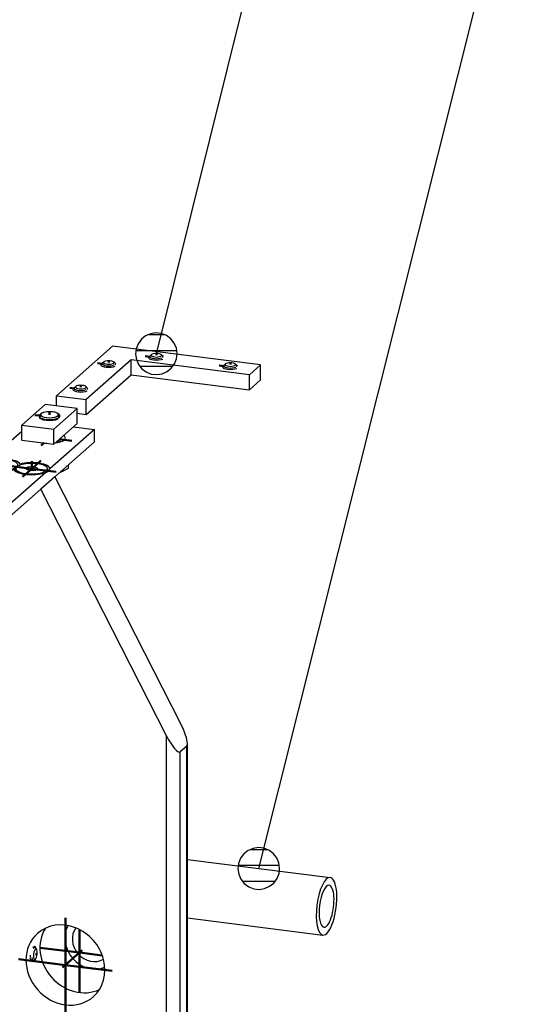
# Model space of a CAD drawing. Header units: millimetres. Extents: x 4464 to 5058, y 2900 to 3320.
# Tile 28 of 110: x 4655.49 to 4661.94, y 3003.75 to 3016.19. Entities that reach past the tile are written whole.
import ezdxf

# ---------------------------------------------------------------- set-up
doc = ezdxf.new("R2010")
doc.units = ezdxf.units.MM
doc.linetypes.add('STRICHPUNKT2', pattern=[18.5, 10, -4, 0.5, -4])
doc.layers.get('0').update_dxf_attribs({"linetype": 'CONTINUOUS'})
doc.layers.add('DIM49', color=4, linetype='CONTINUOUS')
doc.layers.add('LE_RED', color=1, linetype='CONTINUOUS')
doc.layers.add('LE_ALL', color=7, linetype='CONTINUOUS', lineweight=50)

# ---------------------------------------------------------------- blocks, each defined once
blk = doc.blocks.new('Precisie buis 22x3_03233', base_point=(4656.547, 3004.32))
for major_axis, start_param, end_param in [((0.243, -0.275), 3.435452, 5.989326), ((0.176, -0.2), 3.306757, 6.118021)]:
    blk.add_ellipse((4656.402, 3004.543), major_axis=major_axis, ratio=0.881917, start_param=start_param, end_param=end_param)
blk = doc.blocks.new('Precisie buis 22x3_03232')
blk.add_blockref('Precisie buis 22x3_03233', (4656.547, 3004.32))
blk = doc.blocks.new('Precisie buis 22x3_03235', base_point=(4659.333, 3004.724))
for p, q in [((4657.607, 3005.58), (4659.412, 3005.353)), ((4657.607, 3004.841), (4659.32, 3004.625))]:
    blk.add_line(p, q)
for major_axis, start_param, end_param in [((-0.046, -0.364), 3.141593, 6.283185), ((-0.046, -0.364), 0, 3.141593), ((-0.033, -0.265), 3.141593, 6.283185), ((-0.033, -0.265), 6.283185, 9.424778)]:
    blk.add_ellipse((4659.366, 3004.989), major_axis=major_axis, ratio=0.333333, start_param=start_param, end_param=end_param)
blk = doc.blocks.new('Precisie buis 22x3_03234')
blk.add_blockref('Precisie buis 22x3_03235', (4659.333, 3004.724))
blk = doc.blocks.new('Hoekkoppelstuk Sierregel ø22 mm_03231')
for name in ['Precisie buis 22x3_03234', 'Precisie buis 22x3_03232']:
    blk.add_blockref(name, (0, 0))
blk = doc.blocks.new('BALUSTER PROFIEL 80X15 R4_04186', base_point=(4655.677, 3004.312))
for p, q in [((4655.931, 3010.413), (4655.754, 3010.257)), ((4655.931, 3010.413), (4657.521, 3007.299)), ((4657.344, 3007.143), (4655.754, 3010.257)), ((4657.344, 2991.578), (4657.344, 3007.143)), ((4657.599, 3007.013), (4657.516, 3006.94)), ((4657.516, 2991.604), (4657.516, 3006.94)), ((4657.599, 2991.676), (4657.599, 3007.013)), ((4657.607, 2991.692), (4657.607, 3007.043))]:
    blk.add_line(p, q)
for centre, major_axis, ratio, start_param, end_param in [((4657.474, 3007.257), (0.122, -0.246), 0.221253, 0.421075, 1.630504), ((4657.391, 3007.184), (0.122, -0.246), 0.221253, 4.772097, 6.342893), ((4657.474, 3007.257), (0.122, -0.246), 0.221253, 0.059708, 0.421075), ((4656.243, 3004.403), (0.353, -0.4), 0.881917, 3.394849, 6.029929), ((4656.066, 3004.247), (0.353, -0.4), 0.881917, 6.283185, 9.424778), ((4656.066, 3004.247), (0.353, -0.4), 0.881917, 3.141593, 6.283185)]:
    blk.add_ellipse(centre, major_axis=major_axis, ratio=ratio, start_param=start_param, end_param=end_param)
at = {"layer": 'LE_RED'}
for p, q in [((4655.654, 3004.469), (4655.675, 3004.486)), ((4655.675, 3004.486), (4655.687, 3004.466)), ((4655.677, 3004.312), (4655.664, 3004.292))]:
    blk.add_line(p, q, dxfattribs=at)
blk.add_lwpolyline([(4655.664, 3004.292), (4655.65, 3004.287), (4655.624, 3004.323), (4655.622, 3004.333)], dxfattribs=at)
blk = doc.blocks.new('_04188', base_point=(4656.278, 3004.434))
at = {"layer": 'LE_ALL', "color": 1, "linetype": 'STRICHPUNKT2'}
for p, q in [((4656.066, 3004.247), (4656.066, 3004.844)), ((4656.243, 3004.403), (4656.243, 3004.695)), ((4656.243, 3004.403), (4655.744, 3004.465)), ((4655.686, 3004.384), (4655.702, 3004.382)), ((4656.278, 3004.434), (4656.03, 3004.216)), ((4656.243, 3004.403), (4656.532, 3004.366)), ((4656.243, 3004.403), (4656.243, 3003.9)), ((4656.066, 3004.247), (4655.473, 3004.321)), ((4656.066, 3004.247), (4656.658, 3004.172)), ((4656.066, 3004.247), (4656.066, 3003.65))]:
    blk.add_line(p, q, dxfattribs=at)
blk = doc.blocks.new('_04187')
blk.add_blockref('_04188', (4656.278, 3004.434))
blk = doc.blocks.new('DIN 13-M6_04190', base_point=(4655.65, 3004.287))
at = {"layer": 'LE_RED'}
for p, q in [((4655.654, 3004.469), (4655.675, 3004.486)), ((4655.675, 3004.486), (4655.687, 3004.466)), ((4655.664, 3004.292), (4655.65, 3004.287)), ((4655.677, 3004.312), (4655.664, 3004.292))]:
    blk.add_line(p, q, dxfattribs=at)
blk.add_lwpolyline([(4655.65, 3004.287), (4655.624, 3004.323), (4655.622, 3004.333)], dxfattribs=at)
blk = doc.blocks.new('DIN 13-M6_04189')
blk.add_blockref('DIN 13-M6_04190', (4655.65, 3004.287))
blk = doc.blocks.new('BALUSTER PROFIEL 80X15 R4_04185')
for name, p in [('BALUSTER PROFIEL 80X15 R4_04186', (4655.677, 3004.312)), ('_04187', (0, 0)), ('DIN 13-M6_04189', (0, 0))]:
    blk.add_blockref(name, p)
blk = doc.blocks.new('153.1.100 100 x 5 50 x 47 PM6_04199', base_point=(4655.112, 3010.115))
for p, q in [((4656.167, 3011.045), (4656.432, 3011.012)), ((4655.515, 3010.989), (4655.088, 3010.613)), ((4656.432, 3010.855), (4656.432, 3011.012)), ((4655.253, 3009.815), (4656.432, 3010.855)), ((4655.088, 3010.613), (4655.072, 3010.589)), ((4655.484, 3010.559), (4655.492, 3010.576)), ((4655.817, 3010.47), (4655.253, 3009.973)), ((4655.414, 3010.507), (4655.44, 3010.506)), ((4654.972, 3010.008), (4655.253, 3009.973)), ((4655.253, 3009.973), (4655.253, 3009.815)), ((4654.849, 3009.866), (4655.253, 3009.815))]:
    blk.add_line(p, q)
for points in [[(4656.432, 3011.012), (4655.868, 3010.515)], [(4655.817, 3010.47), (4655.842, 3010.481), (4655.868, 3010.515)]]:
    blk.add_lwpolyline(points)
for centre, major_axis, start_param, end_param in [((4655.865, 3010.905), (0.2, 0), 0, 0.479702), ((4655.865, 3010.905), (0.2, 0), 4.155451, 4.546592), ((4655.865, 3010.905), (0.2, 0), 5.08075, 6.283185), ((4655.266, 3010.565), (0.228, 0), 0.142105, 2.459177), ((4655.64, 3010.518), (0.228, 0), 6.242867, 8.559938), ((4655.266, 3010.565), (0.228, 0), 5.289558, 5.418346), ((4655.64, 3010.518), (0.228, 0), 3.283698, 3.50296), ((4655.64, 3010.518), (0.228, 0), 3.50296, 5.60077), ((4655.04, 3010.178), (0.2, 0), 5.08075, 6.283185), ((4655.04, 3010.178), (0.2, 0), 0, 0.479702)]:
    blk.add_ellipse(centre, major_axis=major_axis, ratio=0.333333, start_param=start_param, end_param=end_param)
blk = doc.blocks.new('_04201', base_point=(4655.796, 3010.844))
at = {"layer": 'LE_ALL', "color": 1, "linetype": 'STRICHPUNKT2'}
for p, q in [((4655.796, 3010.844), (4655.759, 3010.812)), ((4655.99, 3010.889), (4656.146, 3010.87)), ((4654.985, 3010.6), (4654.958, 3010.604)), ((4655.39, 3010.549), (4655.573, 3010.526)), ((4655.64, 3010.518), (4655.39, 3010.549)), ((4655.64, 3010.518), (4655.756, 3010.62)), ((4655.64, 3010.612), (4655.64, 3010.495)), ((4655.64, 3010.518), (4655.524, 3010.415)), ((4655.64, 3010.518), (4655.947, 3010.479)), ((4655.165, 3010.162), (4655.321, 3010.142))]:
    blk.add_line(p, q, dxfattribs=at)
blk.add_lwpolyline([(4655.266, 3010.659), (4655.266, 3010.565), (4655.382, 3010.667)], dxfattribs=at)
blk = doc.blocks.new('_04200')
blk.add_blockref('_04201', (4655.796, 3010.844))
blk = doc.blocks.new('153.1.100 100 x 5 50 x 47 PM6_04198')
for name, p in [('153.1.100 100 x 5 50 x 47 PM6_04199', (4655.112, 3010.115)), ('_04200', (0, 0))]:
    blk.add_blockref(name, p)
blk = doc.blocks.new('Stelschroef (DIN 913 - ISO 4026)-M6x20_04229', base_point=(4655.66, 3004.303))
blk.add_line((4655.69, 3004.462), (4655.702, 3004.444))
blk.add_lwpolyline([(4655.671, 3004.307), (4655.686, 3004.321)])
for start_param, end_param in [(2.780226, 6.644552), (0.361367, 2.780226)]:
    blk.add_ellipse((4655.686, 3004.384), major_axis=(-0.0083, -0.0661), ratio=0.333333, start_param=start_param, end_param=end_param)
at = {"layer": 'LE_RED'}
for start_param, end_param in [(3.50296, 3.765982), (3.141593, 3.50296), (2.780226, 3.141593), (5.336778, 6.283185), (0, 0.361367)]:
    blk.add_ellipse((4655.671, 3004.386), major_axis=(-0.0104, -0.0827), ratio=0.333333, start_param=start_param, end_param=end_param, dxfattribs=at)
blk = doc.blocks.new('GEWINDE_04231', base_point=(4655.62, 3004.344))
blk.add_ellipse((4655.655, 3004.387), major_axis=(-0.0125, -0.0992), ratio=0.333333, start_param=4.903448, end_param=5.207209)
blk = doc.blocks.new('GEWINDE_04230')
blk.add_blockref('GEWINDE_04231', (4655.62, 3004.344))
blk = doc.blocks.new('Stelschroef (DIN 913 - ISO 4026)-M6x20_04228')
for name, p in [('Stelschroef (DIN 913 - ISO 4026)-M6x20_04229', (4655.66, 3004.303)), ('GEWINDE_04230', (0, 0))]:
    blk.add_blockref(name, p)
blk = doc.blocks.new('Montage sierregel_04227')
blk.add_blockref('Stelschroef (DIN 913 - ISO 4026)-M6x20_04228', (0, 0))
blk = doc.blocks.new('Verzonken kopbout (DIN 7991_ISO 10642)-M6x20_04234', base_point=(4655.217, 3010.585))
for p, q in [((4655.217, 3010.585), (4655.203, 3010.573)), ((4655.217, 3010.571), (4655.217, 3010.585)), ((4655.293, 3010.561), (4655.293, 3010.589)), ((4655.466, 3010.55), (4655.466, 3010.565))]:
    blk.add_line(p, q)
blk.add_lwpolyline([(4655.328, 3010.557), (4655.342, 3010.569), (4655.293, 3010.589), (4655.217, 3010.585)])
for centre, start_param, end_param in [((4655.266, 3010.565), 0, 2.782078), ((4655.266, 3010.565), 5.384903, 6.283185), ((4655.266, 3010.542), 5.672512, 5.769275)]:
    blk.add_ellipse(centre, major_axis=(0.2, 0), ratio=0.333333, start_param=start_param, end_param=end_param)
blk = doc.blocks.new('Verzonken kopbout (DIN 7991_ISO 10642)-M6x20_04233')
blk.add_blockref('Verzonken kopbout (DIN 7991_ISO 10642)-M6x20_04234', (4655.217, 3010.585))
blk = doc.blocks.new('Verzonken kopbout (DIN 7991_ISO 10642)-M6x20_04236', base_point=(4655.591, 3010.538))
for p, q in [((4655.44, 3010.495), (4655.44, 3010.518)), ((4655.591, 3010.502), (4655.591, 3010.538)), ((4655.667, 3010.497), (4655.667, 3010.542)), ((4655.84, 3010.495), (4655.84, 3010.518))]:
    blk.add_line(p, q)
blk.add_lwpolyline([(4655.591, 3010.538), (4655.564, 3010.514), (4655.612, 3010.494), (4655.688, 3010.498), (4655.716, 3010.522), (4655.667, 3010.542)], close=True)
for centre, start_param, end_param in [((4655.64, 3010.518), 0, 3.141593), ((4655.64, 3010.518), 3.141593, 6.283185), ((4655.64, 3010.495), 3.141593, 3.422522), ((4655.64, 3010.495), 5.921818, 6.283185)]:
    blk.add_ellipse(centre, major_axis=(0.2, 0), ratio=0.333333, start_param=start_param, end_param=end_param)
blk = doc.blocks.new('Verzonken kopbout (DIN 7991_ISO 10642)-M6x20_04235')
blk.add_blockref('Verzonken kopbout (DIN 7991_ISO 10642)-M6x20_04236', (4655.591, 3010.538))
blk = doc.blocks.new('Montage strip op baluster_04232')
for name in ['Verzonken kopbout (DIN 7991_ISO 10642)-M6x20_04233', 'Verzonken kopbout (DIN 7991_ISO 10642)-M6x20_04235']:
    blk.add_blockref(name, (0, 0))
blk = doc.blocks.new('1011-2 Moerblok M8 SMALL_04250', base_point=(4655.732, 3011.172))
for p, q in [((4655.81, 3011.328), (4655.515, 3011.068)), ((4656.215, 3011.277), (4655.81, 3011.328)), ((4655.92, 3011.017), (4656.215, 3011.277)), ((4655.515, 3010.879), (4655.515, 3011.068)), ((4655.515, 3011.068), (4655.92, 3011.017)), ((4655.92, 3010.828), (4655.92, 3011.017)), ((4655.515, 3010.879), (4655.92, 3010.828))]:
    blk.add_line(p, q)
blk.add_lwpolyline([(4655.92, 3010.828), (4656.215, 3011.088), (4656.215, 3011.277)])
at = {"layer": 'LE_RED'}
blk.add_ellipse((4655.865, 3011.172), major_axis=(0.133, 0), ratio=0.333333, start_param=3.141593, end_param=5.658796, dxfattribs=at)
blk = doc.blocks.new('DIN 13-M8_04252', base_point=(4655.732, 3011.172))
at = {"layer": 'LE_RED'}
blk.add_ellipse((4655.865, 3011.172), major_axis=(0.133, 0), ratio=0.333333, start_param=3.141593, end_param=5.658796, dxfattribs=at)
blk = doc.blocks.new('DIN 13-M8_04251')
blk.add_blockref('DIN 13-M8_04252', (4655.732, 3011.172))
blk = doc.blocks.new('_04254', base_point=(4655.865, 3011.235))
at = {"layer": 'LE_ALL', "color": 1, "linetype": 'STRICHPUNKT2'}
for p, q in [((4655.734, 3011.189), (4655.678, 3011.196)), ((4655.865, 3011.235), (4655.865, 3011.2))]:
    blk.add_line(p, q, dxfattribs=at)
blk = doc.blocks.new('_04253')
blk.add_blockref('_04254', (4655.865, 3011.235))
blk = doc.blocks.new('1011-2 Moerblok M8 SMALL_04249')
for name, p in [('1011-2 Moerblok M8 SMALL_04250', (4655.732, 3011.172)), ('_04253', (0, 0)), ('DIN 13-M8_04251', (0, 0))]:
    blk.add_blockref(name, p)
blk = doc.blocks.new('Zeskant tapbout-M8x16 (DIN 933)_04256', base_point=(4656.099, 3010.561))
blk.add_lwpolyline([(4656.099, 3010.561), (4656.099, 3010.52), (4656.041, 3010.489), (4656.002, 3010.475)])
for centre, major_axis, start_param, end_param in [((4655.865, 3011.2), (0.113, 0), 0, 3.141593), ((4655.865, 3011.2), (0.113, 0), 3.141593, 6.283185), ((4655.865, 3010.531), (0.217, 0), 5.398219, 5.624127)]:
    blk.add_ellipse(centre, major_axis=major_axis, ratio=0.333333, start_param=start_param, end_param=end_param)
blk = doc.blocks.new('GEWINDE_04258', base_point=(4655.998, 3011.182))
for p, q in [((4655.74, 3011.197), (4655.759, 3011.214)), ((4655.99, 3011.197), (4655.971, 3011.214)), ((4655.998, 3010.855), (4655.998, 3010.897))]:
    blk.add_line(p, q)
for start_param, end_param in [(2.780226, 3.141593), (3.141593, 6.283185), (0, 0.361367)]:
    blk.add_ellipse((4655.865, 3011.182), major_axis=(0.133, 0), ratio=0.333333, start_param=start_param, end_param=end_param)
at = {"layer": 'LE_RED'}
for p, q in [((4655.752, 3011.172), (4655.752, 3011.2)), ((4655.978, 3011.172), (4655.978, 3011.2)), ((4655.978, 3010.85), (4655.978, 3010.879))]:
    blk.add_line(p, q, dxfattribs=at)
for start_param, end_param in [(2.780226, 3.141593), (3.141593, 5.658796), (0.946407, 2.780226)]:
    blk.add_ellipse((4655.865, 3011.2), major_axis=(0.113, 0), ratio=0.333333, start_param=start_param, end_param=end_param, dxfattribs=at)
blk = doc.blocks.new('GEWINDE_04257')
blk.add_blockref('GEWINDE_04258', (4655.998, 3011.182))
blk = doc.blocks.new('Zeskant tapbout-M8x16 (DIN 933)_04255')
for name, p in [('GEWINDE_04257', (0, 0)), ('Zeskant tapbout-M8x16 (DIN 933)_04256', (4656.099, 3010.561))]:
    blk.add_blockref(name, p)
blk = doc.blocks.new('Montage handregel_04248')
for name in ['1011-2 Moerblok M8 SMALL_04249', 'Zeskant tapbout-M8x16 (DIN 933)_04255']:
    blk.add_blockref(name, (0, 0))
blk = doc.blocks.new('Montage_04202')
for name in ['Montage handregel_04248', 'Montage strip op baluster_04232', 'Montage sierregel_04227']:
    blk.add_blockref(name, (0, 0))
blk = doc.blocks.new('Tussen baluster (doorgaande sierregel)_04184')
for name in ['Montage_04202', '153.1.100 100 x 5 50 x 47 PM6_04198', 'BALUSTER PROFIEL 80X15 R4_04185']:
    blk.add_blockref(name, (0, 0))
blk = doc.blocks.new('SHAPE_06220', base_point=(4657.215, 3011.97))
at = {"layer": 'DIM49', "color": 3}
for p, q in [((4657.215, 3011.97), (4660.329, 3024.454)), ((4657.326, 3012.207), (4657.105, 3012.207)), ((4657.473, 3012.007), (4656.956, 3012.007)), ((4657.419, 3011.807), (4657.011, 3011.807))]:
    blk.add_line(p, q, dxfattribs=at)
blk.add_lwpolyline([(4657.22, 3011.707), (4657.288, 3011.717), (4657.351, 3011.744), (4657.404, 3011.787), (4657.445, 3011.842), (4657.47, 3011.906), (4657.478, 3011.974), (4657.468, 3012.042), (4657.441, 3012.105), (4657.398, 3012.159), (4657.343, 3012.2), (4657.279, 3012.225), (4657.21, 3012.233), (4657.142, 3012.223), (4657.079, 3012.196), (4657.026, 3012.153), (4656.985, 3012.097), (4656.959, 3012.034), (4656.952, 3011.965), (4656.962, 3011.897), (4656.989, 3011.834), (4657.032, 3011.78), (4657.087, 3011.74), (4657.151, 3011.714)], close=True, dxfattribs=at)
blk = doc.blocks.new('1016 Connector 90 M6_05596', base_point=(4658.069, 3011.824))
for p, q in [((4656.662, 3012.064), (4655.955, 3011.44)), ((4658.533, 3011.828), (4656.662, 3012.064)), ((4656.895, 3011.703), (4656.895, 3011.892)), ((4658.391, 3011.703), (4658.533, 3011.828)), ((4656.329, 3011.204), (4656.895, 3011.703)), ((4658.391, 3011.515), (4658.391, 3011.703)), ((4655.955, 3011.44), (4656.329, 3011.393)), ((4655.955, 3011.309), (4655.955, 3011.44)), ((4656.329, 3011.204), (4656.329, 3011.393)), ((4656.215, 3011.219), (4656.329, 3011.204))]:
    blk.add_line(p, q)
for points in [[(4658.391, 3011.703), (4656.895, 3011.892), (4656.329, 3011.393)], [(4656.895, 3011.703), (4658.391, 3011.515), (4658.533, 3011.639), (4658.533, 3011.828)]]:
    blk.add_lwpolyline(points)
at = {"layer": 'LE_RED'}
for centre, start_param, end_param in [((4657.215, 3011.923), 2.780226, 3.141593), ((4657.215, 3011.923), 3.141593, 5.658796), ((4657.215, 3011.923), 2.518456, 2.780226), ((4656.613, 3011.832), 2.780226, 3.141593), ((4656.613, 3011.832), 3.141593, 5.658796), ((4656.613, 3011.832), 2.518456, 2.780226), ((4658.15, 3011.805), 2.780226, 3.141593), ((4658.15, 3011.805), 3.141593, 5.658796), ((4658.15, 3011.805), 2.518456, 2.780226), ((4656.26, 3011.52), 2.518456, 2.780226), ((4656.26, 3011.52), 2.780226, 3.141593), ((4656.26, 3011.52), 3.141593, 5.658796)]:
    blk.add_ellipse(centre, major_axis=(0.1, 0), ratio=0.333333, start_param=start_param, end_param=end_param, dxfattribs=at)
blk.add_blockref('SHAPE_06220', (4657.215, 3011.97))
blk = doc.blocks.new('DIN 13-M6_05598', base_point=(4656.16, 3011.52))
at = {"layer": 'LE_RED'}
for centre, start_param, end_param in [((4656.613, 3011.832), 2.780226, 3.141593), ((4656.613, 3011.832), 3.141593, 5.658796), ((4656.613, 3011.832), 2.518456, 2.780226), ((4656.26, 3011.52), 2.518456, 2.780226), ((4656.26, 3011.52), 2.780226, 3.141593), ((4656.26, 3011.52), 3.141593, 5.658796)]:
    blk.add_ellipse(centre, major_axis=(0.1, 0), ratio=0.333333, start_param=start_param, end_param=end_param, dxfattribs=at)
blk = doc.blocks.new('DIN 13-M6_05597')
blk.add_blockref('DIN 13-M6_05598', (4656.16, 3011.52))
blk = doc.blocks.new('_05600', base_point=(4656.613, 3011.879))
at = {"layer": 'LE_ALL', "color": 1, "linetype": 'STRICHPUNKT2'}
for p, q in [((4657.132, 3011.933), (4657.075, 3011.94)), ((4657.215, 3011.97), (4657.215, 3011.951)), ((4656.53, 3011.843), (4656.473, 3011.85)), ((4656.613, 3011.879), (4656.613, 3011.86)), ((4658.067, 3011.815), (4658.01, 3011.823)), ((4658.15, 3011.852), (4658.15, 3011.833)), ((4656.26, 3011.568), (4656.26, 3011.549)), ((4656.177, 3011.531), (4656.12, 3011.538))]:
    blk.add_line(p, q, dxfattribs=at)
blk = doc.blocks.new('_05599')
blk.add_blockref('_05600', (4656.613, 3011.879))
blk = doc.blocks.new('DIN 13-M6_05602', base_point=(4658.05, 3011.805))
at = {"layer": 'LE_RED'}
for centre, start_param, end_param in [((4657.215, 3011.923), 2.780226, 3.141593), ((4657.215, 3011.923), 3.141593, 5.658796), ((4657.215, 3011.923), 2.518456, 2.780226), ((4658.15, 3011.805), 2.780226, 3.141593), ((4658.15, 3011.805), 3.141593, 5.658796), ((4658.15, 3011.805), 2.518456, 2.780226)]:
    blk.add_ellipse(centre, major_axis=(0.1, 0), ratio=0.333333, start_param=start_param, end_param=end_param, dxfattribs=at)
blk = doc.blocks.new('DIN 13-M6_05601')
blk.add_blockref('DIN 13-M6_05602', (4658.05, 3011.805))
blk = doc.blocks.new('1016 Connector 90 M6_05595')
for name, p in [('1016 Connector 90 M6_05596', (4658.069, 3011.824)), ('_05599', (0, 0)), ('DIN 13-M6_05601', (0, 0)), ('DIN 13-M6_05597', (0, 0))]:
    blk.add_blockref(name, p)
blk = doc.blocks.new('Stelschroef (DIN 913 - ISO 4026)-M6x8_05605', base_point=(4658.218, 3011.801))
blk.add_line((4658.072, 3011.827), (4658.088, 3011.841))
blk.add_lwpolyline([(4658.228, 3011.827), (4658.213, 3011.841)])
for start_param, end_param in [(2.780226, 6.644552), (0.361367, 2.780226)]:
    blk.add_ellipse((4658.15, 3011.833), major_axis=(0.0667, 0), ratio=0.333333, start_param=start_param, end_param=end_param)
at = {"layer": 'LE_RED'}
for start_param, end_param in [(2.780226, 3.141593), (3.141593, 4.351022), (4.351022, 5.658796)]:
    blk.add_ellipse((4658.15, 3011.817), major_axis=(0.0833, 0), ratio=0.333333, start_param=start_param, end_param=end_param, dxfattribs=at)
blk = doc.blocks.new('GEWINDE_05607', base_point=(4658.241, 3011.816))
for p, q in [((4658.06, 3011.816), (4658.072, 3011.827)), ((4658.241, 3011.816), (4658.228, 3011.827))]:
    blk.add_line(p, q)
at = {"layer": 'LE_RED'}
for p, q in [((4658.067, 3011.805), (4658.067, 3011.817)), ((4658.234, 3011.805), (4658.234, 3011.817))]:
    blk.add_line(p, q, dxfattribs=at)
for start_param, end_param in [(2.780226, 3.141593), (3.141593, 5.658796)]:
    blk.add_ellipse((4658.15, 3011.817), major_axis=(0.0833, 0), ratio=0.333333, start_param=start_param, end_param=end_param, dxfattribs=at)
blk = doc.blocks.new('GEWINDE_05606')
blk.add_blockref('GEWINDE_05607', (4658.241, 3011.816))
blk = doc.blocks.new('Stelschroef (DIN 913 - ISO 4026)-M6x8_05604')
for name, p in [('GEWINDE_05606', (0, 0)), ('Stelschroef (DIN 913 - ISO 4026)-M6x8_05605', (4658.218, 3011.801))]:
    blk.add_blockref(name, p)
blk = doc.blocks.new('Stelschroef (DIN 913 - ISO 4026)-M6x8_05609', base_point=(4656.328, 3011.517))
blk.add_line((4656.182, 3011.543), (4656.198, 3011.556))
blk.add_lwpolyline([(4656.338, 3011.543), (4656.322, 3011.556)])
for start_param, end_param in [(2.780226, 6.644552), (0.361367, 2.780226)]:
    blk.add_ellipse((4656.26, 3011.549), major_axis=(0.0667, 0), ratio=0.333333, start_param=start_param, end_param=end_param)
at = {"layer": 'LE_RED'}
for start_param, end_param in [(2.780226, 3.141593), (3.141593, 4.351022), (4.351022, 5.658796)]:
    blk.add_ellipse((4656.26, 3011.533), major_axis=(0.0833, 0), ratio=0.333333, start_param=start_param, end_param=end_param, dxfattribs=at)
blk = doc.blocks.new('GEWINDE_05611', base_point=(4656.35, 3011.532))
for p, q in [((4656.17, 3011.532), (4656.182, 3011.543)), ((4656.35, 3011.532), (4656.338, 3011.543))]:
    blk.add_line(p, q)
at = {"layer": 'LE_RED'}
for p, q in [((4656.177, 3011.52), (4656.177, 3011.533)), ((4656.343, 3011.52), (4656.343, 3011.533))]:
    blk.add_line(p, q, dxfattribs=at)
for start_param, end_param in [(2.780226, 3.141593), (3.141593, 5.658796)]:
    blk.add_ellipse((4656.26, 3011.533), major_axis=(0.0833, 0), ratio=0.333333, start_param=start_param, end_param=end_param, dxfattribs=at)
blk = doc.blocks.new('GEWINDE_05610')
blk.add_blockref('GEWINDE_05611', (4656.35, 3011.532))
blk = doc.blocks.new('Stelschroef (DIN 913 - ISO 4026)-M6x8_05608')
for name, p in [('GEWINDE_05610', (0, 0)), ('Stelschroef (DIN 913 - ISO 4026)-M6x8_05609', (4656.328, 3011.517))]:
    blk.add_blockref(name, p)
blk = doc.blocks.new('Stelschroef (DIN 913 - ISO 4026)-M6x8_05613', base_point=(4656.681, 3011.828))
blk.add_line((4656.535, 3011.854), (4656.551, 3011.868))
blk.add_lwpolyline([(4656.691, 3011.854), (4656.676, 3011.868)])
for start_param, end_param in [(2.780226, 6.644552), (0.361367, 2.780226)]:
    blk.add_ellipse((4656.613, 3011.86), major_axis=(0.0667, 0), ratio=0.333333, start_param=start_param, end_param=end_param)
at = {"layer": 'LE_RED'}
for start_param, end_param in [(2.780226, 3.141593), (3.141593, 4.351022), (4.351022, 5.658796)]:
    blk.add_ellipse((4656.613, 3011.845), major_axis=(0.0833, 0), ratio=0.333333, start_param=start_param, end_param=end_param, dxfattribs=at)
blk = doc.blocks.new('GEWINDE_05615', base_point=(4656.704, 3011.844))
for p, q in [((4656.523, 3011.844), (4656.535, 3011.854)), ((4656.704, 3011.844), (4656.691, 3011.854))]:
    blk.add_line(p, q)
at = {"layer": 'LE_RED'}
for p, q in [((4656.53, 3011.832), (4656.53, 3011.845)), ((4656.697, 3011.832), (4656.697, 3011.845))]:
    blk.add_line(p, q, dxfattribs=at)
for start_param, end_param in [(2.780226, 3.141593), (3.141593, 5.658796)]:
    blk.add_ellipse((4656.613, 3011.845), major_axis=(0.0833, 0), ratio=0.333333, start_param=start_param, end_param=end_param, dxfattribs=at)
blk = doc.blocks.new('GEWINDE_05614')
blk.add_blockref('GEWINDE_05615', (4656.704, 3011.844))
blk = doc.blocks.new('Stelschroef (DIN 913 - ISO 4026)-M6x8_05612')
for name, p in [('GEWINDE_05614', (0, 0)), ('Stelschroef (DIN 913 - ISO 4026)-M6x8_05613', (4656.681, 3011.828))]:
    blk.add_blockref(name, p)
blk = doc.blocks.new('Stelschroef (DIN 913 - ISO 4026)-M6x8_05617', base_point=(4657.283, 3011.919))
blk.add_line((4657.137, 3011.945), (4657.153, 3011.959))
blk.add_lwpolyline([(4657.293, 3011.945), (4657.277, 3011.959)])
for start_param, end_param in [(2.780226, 6.644552), (0.361367, 2.780226)]:
    blk.add_ellipse((4657.215, 3011.951), major_axis=(0.0667, 0), ratio=0.333333, start_param=start_param, end_param=end_param)
at = {"layer": 'LE_RED'}
for start_param, end_param in [(2.780226, 3.141593), (3.141593, 4.351022), (4.351022, 5.658796)]:
    blk.add_ellipse((4657.215, 3011.935), major_axis=(0.0833, 0), ratio=0.333333, start_param=start_param, end_param=end_param, dxfattribs=at)
blk = doc.blocks.new('GEWINDE_05619', base_point=(4657.305, 3011.934))
for p, q in [((4657.125, 3011.934), (4657.137, 3011.945)), ((4657.305, 3011.934), (4657.293, 3011.945))]:
    blk.add_line(p, q)
at = {"layer": 'LE_RED'}
for p, q in [((4657.132, 3011.923), (4657.132, 3011.935)), ((4657.298, 3011.923), (4657.298, 3011.935))]:
    blk.add_line(p, q, dxfattribs=at)
for start_param, end_param in [(2.780226, 3.141593), (3.141593, 5.658796)]:
    blk.add_ellipse((4657.215, 3011.935), major_axis=(0.0833, 0), ratio=0.333333, start_param=start_param, end_param=end_param, dxfattribs=at)
blk = doc.blocks.new('GEWINDE_05618')
blk.add_blockref('GEWINDE_05619', (4657.305, 3011.934))
blk = doc.blocks.new('Stelschroef (DIN 913 - ISO 4026)-M6x8_05616')
for name, p in [('GEWINDE_05618', (0, 0)), ('Stelschroef (DIN 913 - ISO 4026)-M6x8_05617', (4657.283, 3011.919))]:
    blk.add_blockref(name, p)
blk = doc.blocks.new('Montage koppelhoek_05603')
for name in ['Stelschroef (DIN 913 - ISO 4026)-M6x8_05616', 'Stelschroef (DIN 913 - ISO 4026)-M6x8_05612', 'Stelschroef (DIN 913 - ISO 4026)-M6x8_05604', 'Stelschroef (DIN 913 - ISO 4026)-M6x8_05608']:
    blk.add_blockref(name, (0, 0))
blk = doc.blocks.new('Koppelhoekje_05594')
for name in ['1016 Connector 90 M6_05595', 'Montage koppelhoek_05603']:
    blk.add_blockref(name, (0, 0))
blk = doc.blocks.new('Losse delen_05316')
blk.add_blockref('Koppelhoekje_05594', (0, 0))
blk = doc.blocks.new('_A3D0207_02745')
for name in ['Losse delen_05316', 'Tussen baluster (doorgaande sierregel)_04184', 'Hoekkoppelstuk Sierregel ø22 mm_03231']:
    blk.add_blockref(name, (0, 0))
blk = doc.blocks.new('_ANS0207_02744')
blk.add_blockref('_A3D0207_02745', (0, 0))
blk = doc.blocks.new('SHAPE_06152', base_point=(4658.51, 3005.467))
at = {"layer": 'DIM49', "color": 3}
for p, q in [((4658.51, 3005.467), (4661.941, 3019.139)), ((4658.621, 3005.703), (4658.399, 3005.703)), ((4658.768, 3005.503), (4658.251, 3005.503)), ((4658.714, 3005.303), (4658.306, 3005.303))]:
    blk.add_line(p, q, dxfattribs=at)
blk.add_lwpolyline([(4658.514, 3005.203), (4658.582, 3005.213), (4658.645, 3005.241), (4658.699, 3005.283), (4658.74, 3005.338), (4658.765, 3005.402), (4658.773, 3005.471), (4658.763, 3005.539), (4658.736, 3005.602), (4658.693, 3005.656), (4658.638, 3005.697), (4658.574, 3005.722), (4658.505, 3005.73), (4658.437, 3005.72), (4658.374, 3005.692), (4658.321, 3005.65), (4658.28, 3005.595), (4658.254, 3005.531), (4658.246, 3005.462), (4658.256, 3005.394), (4658.284, 3005.331), (4658.326, 3005.277), (4658.382, 3005.236), (4658.446, 3005.211)], close=True, dxfattribs=at)
blk = doc.blocks.new('PART_2240_06151')
blk.add_blockref('SHAPE_06152', (4658.51, 3005.467))
blk = doc.blocks.new('VIEW_207_06130')
blk.add_blockref('PART_2240_06151', (0, 0))
blk = doc.blocks.new('DVI_FIGURE_06040')
blk.add_blockref('VIEW_207_06130', (0, 0))

msp = doc.modelspace()

# ---------------------------------------------------------------- block references
for name in ['_ANS0207_02744', 'DVI_FIGURE_06040']:
    msp.add_blockref(name, (0, 0))

doc.saveas('drawing.dxf')
